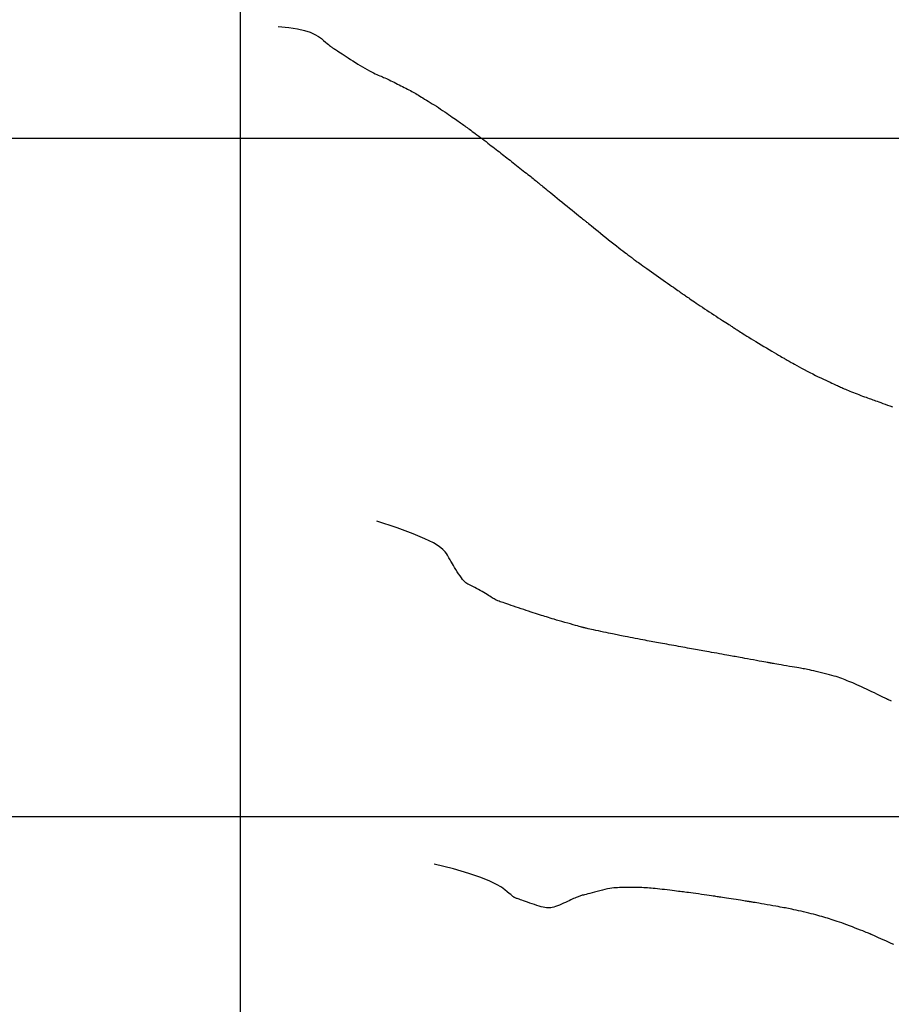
# Model space of a CAD drawing. Header units: millimetres. Extents: x 196436 to 199900, y 8705373 to 8708636.
# Tile 26 of 238: x 197467 to 197596, y 8706072 to 8706217. Entities that reach past the tile are written whole.
import ezdxf

# ---------------------------------------------------------------- set-up
doc = ezdxf.new("R2010")
doc.units = ezdxf.units.MM
doc.header["$LTSCALE"] = 5
for name, color, linetype in [('$CURVAS1', 30, 'Continuous'), ('$CURVAS2', 40, 'Continuous'), ('MALHA', 9, 'Continuous')]:
    doc.layers.add(name, color=color, linetype=linetype)

msp = doc.modelspace()

# ---------------------------------------------------------------- linework, layer by layer
at = {"layer": '$CURVAS1'}
msp.add_polyline3d([(197505.605, 8706216.447, 705), (197507.144, 8706216.332, 705), (197508.424, 8706216.144, 705), (197509.472, 8706215.899, 705), (197510.32, 8706215.614, 705), (197510.996, 8706215.306, 705), (197511.531, 8706214.992, 705), (197511.952, 8706214.689, 705), (197512.291, 8706214.414, 705), (197512.573, 8706214.18, 705), (197512.808, 8706213.984, 705), (197513.003, 8706213.823, 705), (197513.165, 8706213.691, 705), (197513.301, 8706213.583, 705), (197513.416, 8706213.493, 705), (197513.519, 8706213.416, 705), (197513.616, 8706213.347, 705), (197513.713, 8706213.281, 705), (197513.815, 8706213.215, 705), (197513.926, 8706213.144, 705), (197514.05, 8706213.066, 705), (197514.191, 8706212.976, 705), (197514.354, 8706212.873, 705), (197514.543, 8706212.751, 705), (197514.762, 8706212.609, 705), (197515.013, 8706212.443, 705), (197515.294, 8706212.256, 705), (197515.6, 8706212.053, 705), (197515.926, 8706211.837, 705), (197516.267, 8706211.613, 705), (197516.619, 8706211.385, 705), (197516.977, 8706211.156, 705), (197517.337, 8706210.93, 705), (197517.693, 8706210.713, 705), (197518.044, 8706210.504, 705), (197518.386, 8706210.305, 705), (197518.718, 8706210.118, 705), (197519.036, 8706209.943, 705), (197519.338, 8706209.782, 705), (197519.622, 8706209.636, 705), (197519.886, 8706209.507, 705), (197520.127, 8706209.394, 705), (197520.349, 8706209.296, 705), (197520.557, 8706209.207, 705), (197520.755, 8706209.126, 705), (197520.948, 8706209.049, 705), (197521.139, 8706208.971, 705), (197521.334, 8706208.889, 705), (197521.536, 8706208.801, 705), (197521.75, 8706208.703, 705), (197521.974, 8706208.596, 705), (197522.207, 8706208.482, 705), (197522.447, 8706208.362, 705), (197522.692, 8706208.238, 705), (197522.94, 8706208.111, 705), (197523.19, 8706207.983, 705), (197523.44, 8706207.856, 705), (197523.689, 8706207.731, 705), (197523.934, 8706207.608, 705), (197524.176, 8706207.487, 705), (197524.413, 8706207.368, 705), (197524.645, 8706207.251, 705), (197524.871, 8706207.135, 705), (197525.089, 8706207.021, 705), (197525.299, 8706206.908, 705), (197525.5, 8706206.796, 705), (197525.696, 8706206.683, 705), (197525.889, 8706206.57, 705), (197526.083, 8706206.453, 705), (197526.282, 8706206.332, 705), (197526.487, 8706206.206, 705), (197526.704, 8706206.072, 705), (197526.935, 8706205.93, 705), (197527.182, 8706205.779, 705), (197527.445, 8706205.618, 705), (197527.721, 8706205.449, 705), (197528.008, 8706205.273, 705), (197528.304, 8706205.089, 705), (197528.606, 8706204.899, 705), (197528.913, 8706204.704, 705), (197529.222, 8706204.504, 705), (197529.531, 8706204.3, 705), (197529.837, 8706204.094, 705), (197530.139, 8706203.888, 705), (197530.434, 8706203.685, 705), (197530.719, 8706203.488, 705), (197530.991, 8706203.298, 705), (197531.249, 8706203.117, 705), (197531.49, 8706202.949, 705), (197531.713, 8706202.794, 705), (197531.918, 8706202.652, 705), (197532.109, 8706202.519, 705), (197532.288, 8706202.395, 705), (197532.458, 8706202.277, 705), (197532.622, 8706202.162, 705), (197532.782, 8706202.049, 705), (197532.94, 8706201.936, 705), (197533.1, 8706201.82, 705), (197533.263, 8706201.701, 705), (197533.432, 8706201.577, 705), (197533.607, 8706201.447, 705), (197533.79, 8706201.311, 705), (197533.984, 8706201.166, 705), (197534.19, 8706201.013, 705), (197534.411, 8706200.849, 705), (197534.646, 8706200.675, 705), (197534.894, 8706200.491, 705), (197535.152, 8706200.3, 705), (197535.417, 8706200.103, 705), (197535.687, 8706199.902, 705), (197535.959, 8706199.699, 705), (197536.229, 8706199.496, 705), (197536.496, 8706199.294, 705), (197536.756, 8706199.096, 705), (197537.01, 8706198.901, 705), (197537.257, 8706198.709, 705), (197537.5, 8706198.52, 705), (197537.738, 8706198.335, 705), (197537.971, 8706198.152, 705), (197538.201, 8706197.973, 705), (197538.427, 8706197.796, 705), (197538.65, 8706197.622, 705), (197538.872, 8706197.45, 705), (197539.093, 8706197.278, 705), (197539.316, 8706197.106, 705), (197539.54, 8706196.932, 705), (197539.767, 8706196.755, 705), (197539.999, 8706196.573, 705), (197540.237, 8706196.387, 705), (197540.481, 8706196.195, 705), (197540.73, 8706195.998, 705), (197540.981, 8706195.799, 705), (197541.233, 8706195.599, 705), (197541.482, 8706195.401, 705), (197541.726, 8706195.206, 705), (197541.964, 8706195.016, 705), (197542.192, 8706194.834, 705), (197542.41, 8706194.66, 705), (197542.616, 8706194.495, 705), (197542.813, 8706194.338, 705), (197543.001, 8706194.188, 705), (197543.179, 8706194.044, 705), (197543.351, 8706193.907, 705), (197543.514, 8706193.775, 705), (197543.672, 8706193.648, 705), (197543.824, 8706193.525, 705), (197543.974, 8706193.403, 705), (197544.125, 8706193.28, 705), (197544.282, 8706193.153, 705), (197544.447, 8706193.019, 705), (197544.623, 8706192.875, 705), (197544.816, 8706192.718, 705), (197545.027, 8706192.546, 705), (197545.26, 8706192.357, 705), (197545.515, 8706192.151, 705), (197545.79, 8706191.929, 705), (197546.084, 8706191.691, 705), (197546.396, 8706191.439, 705), (197546.725, 8706191.172, 705), (197547.07, 8706190.893, 705), (197547.429, 8706190.602, 705), (197547.8, 8706190.301, 705), (197548.176, 8706189.995, 705), (197548.551, 8706189.691, 705), (197548.915, 8706189.395, 705), (197549.261, 8706189.113, 705), (197549.581, 8706188.852, 705), (197549.868, 8706188.618, 705), (197550.113, 8706188.419, 705), (197550.311, 8706188.257, 705), (197550.466, 8706188.131, 705), (197550.584, 8706188.034, 705), (197550.67, 8706187.964, 705), (197550.732, 8706187.913, 705), (197550.774, 8706187.879, 705), (197550.803, 8706187.854, 705), (197550.826, 8706187.836, 705), (197550.847, 8706187.818, 705), (197550.875, 8706187.795, 705), (197550.914, 8706187.763, 705), (197550.972, 8706187.715, 705), (197551.055, 8706187.648, 705), (197551.17, 8706187.554, 705), (197551.323, 8706187.43, 705), (197551.521, 8706187.27, 705), (197551.767, 8706187.07, 705), (197552.058, 8706186.836, 705), (197552.384, 8706186.572, 705), (197552.74, 8706186.285, 705), (197553.118, 8706185.981, 705), (197553.51, 8706185.667, 705), (197553.908, 8706185.348, 705), (197554.307, 8706185.031, 705), (197554.698, 8706184.721, 705), (197555.077, 8706184.422, 705), (197555.442, 8706184.135, 705), (197555.788, 8706183.864, 705), (197556.112, 8706183.611, 705), (197556.41, 8706183.379, 705), (197556.68, 8706183.17, 705), (197556.916, 8706182.987, 705), (197557.118, 8706182.832, 705), (197557.288, 8706182.701, 705), (197557.433, 8706182.59, 705), (197557.556, 8706182.497, 705), (197557.664, 8706182.416, 705), (197557.761, 8706182.344, 705), (197557.852, 8706182.277, 705), (197557.943, 8706182.211, 705), (197558.038, 8706182.142, 705), (197558.141, 8706182.069, 705), (197558.256, 8706181.987, 705), (197558.385, 8706181.895, 705), (197558.532, 8706181.79, 705), (197558.701, 8706181.671, 705), (197558.895, 8706181.533, 705), (197559.116, 8706181.376, 705), (197559.368, 8706181.196, 705), (197559.647, 8706180.998, 705), (197559.949, 8706180.783, 705), (197560.269, 8706180.555, 705), (197560.604, 8706180.317, 705), (197560.948, 8706180.073, 705), (197561.299, 8706179.824, 705), (197561.65, 8706179.576, 705), (197561.999, 8706179.33, 705), (197562.342, 8706179.088, 705), (197562.675, 8706178.854, 705), (197562.997, 8706178.628, 705), (197563.304, 8706178.413, 705), (197563.593, 8706178.21, 705), (197563.861, 8706178.022, 705), (197564.105, 8706177.851, 705), (197564.323, 8706177.698, 705), (197564.518, 8706177.56, 705), (197564.693, 8706177.437, 705), (197564.852, 8706177.325, 705), (197564.997, 8706177.223, 705), (197565.133, 8706177.127, 705), (197565.264, 8706177.036, 705), (197565.391, 8706176.946, 705), (197565.52, 8706176.857, 705), (197565.653, 8706176.765, 705), (197565.793, 8706176.668, 705), (197565.943, 8706176.565, 705), (197566.106, 8706176.454, 705), (197566.286, 8706176.331, 705), (197566.485, 8706176.196, 705), (197566.706, 8706176.047, 705), (197566.952, 8706175.881, 705), (197567.22, 8706175.7, 705), (197567.507, 8706175.507, 705), (197567.812, 8706175.304, 705), (197568.129, 8706175.091, 705), (197568.458, 8706174.873, 705), (197568.794, 8706174.65, 705), (197569.135, 8706174.425, 705), (197569.477, 8706174.2, 705), (197569.817, 8706173.977, 705), (197570.152, 8706173.758, 705), (197570.477, 8706173.547, 705), (197570.789, 8706173.344, 705), (197571.084, 8706173.152, 705), (197571.357, 8706172.974, 705), (197571.607, 8706172.812, 705), (197571.829, 8706172.667, 705), (197572.026, 8706172.539, 705), (197572.201, 8706172.423, 705), (197572.359, 8706172.32, 705), (197572.502, 8706172.226, 705), (197572.634, 8706172.139, 705), (197572.759, 8706172.057, 705), (197572.88, 8706171.978, 705), (197573, 8706171.899, 705), (197573.124, 8706171.819, 705), (197573.254, 8706171.735, 705), (197573.396, 8706171.645, 705), (197573.552, 8706171.545, 705), (197573.727, 8706171.435, 705), (197573.925, 8706171.311, 705), (197574.149, 8706171.171, 705), (197574.401, 8706171.014, 705), (197574.682, 8706170.84, 705), (197574.986, 8706170.652, 705), (197575.313, 8706170.451, 705), (197575.66, 8706170.239, 705), (197576.023, 8706170.017, 705), (197576.401, 8706169.789, 705), (197576.79, 8706169.554, 705), (197577.186, 8706169.317, 705), (197577.585, 8706169.079, 705), (197577.979, 8706168.846, 705), (197578.361, 8706168.62, 705), (197578.723, 8706168.406, 705), (197579.06, 8706168.208, 705), (197579.363, 8706168.03, 705), (197579.627, 8706167.875, 705), (197579.846, 8706167.746, 705), (197580.024, 8706167.641, 705), (197580.166, 8706167.557, 705), (197580.278, 8706167.49, 705), (197580.367, 8706167.438, 705), (197580.437, 8706167.396, 705), (197580.494, 8706167.362, 705), (197580.545, 8706167.333, 705), (197580.594, 8706167.304, 705), (197580.649, 8706167.273, 705), (197580.716, 8706167.236, 705), (197580.8, 8706167.189, 705), (197580.909, 8706167.129, 705), (197581.049, 8706167.051, 705), (197581.226, 8706166.953, 705), (197581.447, 8706166.832, 705), (197581.716, 8706166.683, 705), (197582.027, 8706166.512, 705), (197582.375, 8706166.321, 705), (197582.751, 8706166.117, 705), (197583.148, 8706165.904, 705), (197583.559, 8706165.685, 705), (197583.978, 8706165.467, 705), (197584.396, 8706165.252, 705), (197584.808, 8706165.046, 705), (197585.209, 8706164.85, 705), (197585.597, 8706164.664, 705), (197585.967, 8706164.489, 705), (197586.317, 8706164.325, 705), (197586.644, 8706164.174, 705), (197586.944, 8706164.036, 705), (197587.214, 8706163.912, 705), (197587.452, 8706163.801, 705), (197587.663, 8706163.702, 705), (197587.851, 8706163.614, 705), (197588.024, 8706163.532, 705), (197588.185, 8706163.456, 705), (197588.342, 8706163.383, 705), (197588.5, 8706163.31, 705), (197588.663, 8706163.235, 705), (197588.838, 8706163.157, 705), (197589.024, 8706163.075, 705), (197589.223, 8706162.989, 705), (197589.433, 8706162.9, 705), (197589.654, 8706162.808, 705), (197589.887, 8706162.712, 705), (197590.132, 8706162.614, 705), (197590.388, 8706162.513, 705), (197590.654, 8706162.41, 705), (197590.928, 8706162.305, 705), (197591.205, 8706162.201, 705), (197591.48, 8706162.099, 705), (197591.751, 8706161.999, 705), (197592.012, 8706161.904, 705), (197592.259, 8706161.814, 705), (197592.489, 8706161.731, 705), (197592.7, 8706161.655, 705), (197592.895, 8706161.585, 705), (197593.082, 8706161.518, 705), (197593.269, 8706161.452, 705), (197593.46, 8706161.383, 705), (197593.664, 8706161.309, 705), (197593.887, 8706161.228, 705), (197594.136, 8706161.137, 705), (197594.416, 8706161.034, 705), (197594.724, 8706160.921, 705), (197595.056, 8706160.798, 705), (197595.406, 8706160.668, 705), (197595.771, 8706160.534, 705), (197596.146, 8706160.396, 705)], dxfattribs=at)
at = {"layer": '$CURVAS2'}
for points in [[(197595.995, 8706117.022, 706), (197595.816, 8706117.106, 706), (197595.678, 8706117.171, 706), (197595.573, 8706117.221, 706), (197595.494, 8706117.259, 706), (197595.435, 8706117.288, 706), (197595.388, 8706117.311, 706), (197595.345, 8706117.332, 706), (197595.3, 8706117.354, 706), (197595.246, 8706117.38, 706), (197595.178, 8706117.412, 706), (197595.09, 8706117.454, 706), (197594.976, 8706117.509, 706), (197594.83, 8706117.579, 706), (197594.646, 8706117.667, 706), (197594.418, 8706117.778, 706), (197594.143, 8706117.911, 706), (197593.827, 8706118.063, 706), (197593.48, 8706118.231, 706), (197593.11, 8706118.409, 706), (197592.726, 8706118.593, 706), (197592.338, 8706118.777, 706), (197591.954, 8706118.957, 706), (197591.583, 8706119.129, 706), (197591.232, 8706119.289, 706), (197590.901, 8706119.436, 706), (197590.588, 8706119.573, 706), (197590.289, 8706119.701, 706), (197590.003, 8706119.821, 706), (197589.727, 8706119.934, 706), (197589.458, 8706120.041, 706), (197589.195, 8706120.145, 706), (197588.934, 8706120.245, 706), (197588.672, 8706120.344, 706), (197588.405, 8706120.441, 706), (197588.129, 8706120.536, 706), (197587.842, 8706120.632, 706), (197587.538, 8706120.727, 706), (197587.214, 8706120.824, 706), (197586.867, 8706120.921, 706), (197586.494, 8706121.02, 706), (197586.104, 8706121.119, 706), (197585.704, 8706121.216, 706), (197585.305, 8706121.311, 706), (197584.916, 8706121.401, 706), (197584.545, 8706121.484, 706), (197584.203, 8706121.559, 706), (197583.898, 8706121.624, 706), (197583.637, 8706121.679, 706), (197583.409, 8706121.725, 706), (197583.204, 8706121.765, 706), (197583.008, 8706121.802, 706), (197582.808, 8706121.837, 706), (197582.593, 8706121.874, 706), (197582.349, 8706121.916, 706), (197582.064, 8706121.964, 706), (197581.731, 8706122.021, 706), (197581.358, 8706122.086, 706), (197580.96, 8706122.154, 706), (197580.55, 8706122.225, 706), (197580.143, 8706122.296, 706), (197579.753, 8706122.364, 706), (197579.394, 8706122.427, 706), (197579.079, 8706122.482, 706), (197578.819, 8706122.527, 706), (197578.612, 8706122.563, 706), (197578.45, 8706122.592, 706), (197578.326, 8706122.614, 706), (197578.235, 8706122.63, 706), (197578.169, 8706122.642, 706), (197578.121, 8706122.65, 706), (197578.086, 8706122.656, 706), (197578.056, 8706122.662, 706), (197578.021, 8706122.668, 706), (197577.973, 8706122.677, 706), (197577.903, 8706122.69, 706), (197577.801, 8706122.708, 706), (197577.657, 8706122.734, 706), (197577.463, 8706122.769, 706), (197577.209, 8706122.815, 706), (197576.89, 8706122.873, 706), (197576.518, 8706122.94, 706), (197576.107, 8706123.015, 706), (197575.674, 8706123.093, 706), (197575.234, 8706123.173, 706), (197574.802, 8706123.251, 706), (197574.395, 8706123.325, 706), (197574.027, 8706123.392, 706), (197573.71, 8706123.45, 706), (197573.436, 8706123.5, 706), (197573.193, 8706123.545, 706), (197572.969, 8706123.586, 706), (197572.752, 8706123.625, 706), (197572.53, 8706123.666, 706), (197572.291, 8706123.709, 706), (197572.022, 8706123.758, 706), (197571.716, 8706123.812, 706), (197571.377, 8706123.873, 706), (197571.014, 8706123.937, 706), (197570.635, 8706124.005, 706), (197570.249, 8706124.074, 706), (197569.865, 8706124.142, 706), (197569.491, 8706124.209, 706), (197569.136, 8706124.273, 706), (197568.807, 8706124.333, 706), (197568.5, 8706124.39, 706), (197568.21, 8706124.443, 706), (197567.932, 8706124.494, 706), (197567.66, 8706124.544, 706), (197567.391, 8706124.594, 706), (197567.118, 8706124.644, 706), (197566.837, 8706124.694, 706), (197566.544, 8706124.747, 706), (197566.238, 8706124.801, 706), (197565.922, 8706124.856, 706), (197565.597, 8706124.913, 706), (197565.266, 8706124.972, 706), (197564.929, 8706125.031, 706), (197564.588, 8706125.092, 706), (197564.246, 8706125.154, 706), (197563.903, 8706125.217, 706), (197563.562, 8706125.281, 706), (197563.225, 8706125.344, 706), (197562.892, 8706125.406, 706), (197562.567, 8706125.467, 706), (197562.251, 8706125.527, 706), (197561.945, 8706125.584, 706), (197561.651, 8706125.638, 706), (197561.371, 8706125.689, 706), (197561.099, 8706125.737, 706), (197560.831, 8706125.785, 706), (197560.561, 8706125.833, 706), (197560.284, 8706125.882, 706), (197559.994, 8706125.935, 706), (197559.687, 8706125.991, 706), (197559.356, 8706126.053, 706), (197558.999, 8706126.121, 706), (197558.623, 8706126.194, 706), (197558.236, 8706126.27, 706), (197557.847, 8706126.346, 706), (197557.466, 8706126.421, 706), (197557.101, 8706126.493, 706), (197556.762, 8706126.56, 706), (197556.456, 8706126.619, 706), (197556.191, 8706126.67, 706), (197555.957, 8706126.714, 706), (197555.745, 8706126.755, 706), (197555.542, 8706126.793, 706), (197555.338, 8706126.832, 706), (197555.121, 8706126.875, 706), (197554.88, 8706126.924, 706), (197554.605, 8706126.981, 706), (197554.287, 8706127.048, 706), (197553.936, 8706127.123, 706), (197553.562, 8706127.204, 706), (197553.178, 8706127.287, 706), (197552.796, 8706127.371, 706), (197552.428, 8706127.451, 706), (197552.086, 8706127.527, 706), (197551.781, 8706127.594, 706), (197551.524, 8706127.651, 706), (197551.31, 8706127.699, 706), (197551.136, 8706127.738, 706), (197550.996, 8706127.769, 706), (197550.885, 8706127.795, 706), (197550.797, 8706127.815, 706), (197550.727, 8706127.832, 706), (197550.67, 8706127.846, 706), (197550.62, 8706127.858, 706), (197550.569, 8706127.871, 706), (197550.508, 8706127.888, 706), (197550.427, 8706127.91, 706), (197550.319, 8706127.94, 706), (197550.175, 8706127.981, 706), (197549.985, 8706128.034, 706), (197549.74, 8706128.103, 706), (197549.436, 8706128.187, 706), (197549.083, 8706128.286, 706), (197548.692, 8706128.396, 706), (197548.276, 8706128.513, 706), (197547.85, 8706128.633, 706), (197547.425, 8706128.754, 706), (197547.015, 8706128.872, 706), (197546.632, 8706128.982, 706), (197546.287, 8706129.084, 706), (197545.975, 8706129.177, 706), (197545.689, 8706129.264, 706), (197545.423, 8706129.347, 706), (197545.168, 8706129.427, 706), (197544.918, 8706129.506, 706), (197544.665, 8706129.586, 706), (197544.402, 8706129.67, 706), (197544.124, 8706129.758, 706), (197543.83, 8706129.852, 706), (197543.521, 8706129.95, 706), (197543.198, 8706130.053, 706), (197542.862, 8706130.16, 706), (197542.515, 8706130.273, 706), (197542.156, 8706130.39, 706), (197541.788, 8706130.511, 706), (197541.411, 8706130.637, 706), (197541.031, 8706130.765, 706), (197540.653, 8706130.893, 706), (197540.283, 8706131.02, 706), (197539.926, 8706131.142, 706), (197539.588, 8706131.257, 706), (197539.274, 8706131.364, 706), (197538.99, 8706131.461, 706), (197538.739, 8706131.545, 706), (197538.519, 8706131.619, 706), (197538.325, 8706131.686, 706), (197538.151, 8706131.748, 706), (197537.994, 8706131.808, 706), (197537.849, 8706131.868, 706), (197537.71, 8706131.932, 706), (197537.573, 8706132.002, 706), (197537.434, 8706132.08, 706), (197537.29, 8706132.166, 706), (197537.138, 8706132.262, 706), (197536.976, 8706132.366, 706), (197536.8, 8706132.479, 706), (197536.61, 8706132.602, 706), (197536.402, 8706132.733, 706), (197536.173, 8706132.874, 706), (197535.923, 8706133.023, 706), (197535.657, 8706133.178, 706), (197535.38, 8706133.336, 706), (197535.101, 8706133.491, 706), (197534.824, 8706133.642, 706), (197534.557, 8706133.783, 706), (197534.307, 8706133.913, 706), (197534.079, 8706134.026, 706), (197533.878, 8706134.121, 706), (197533.7, 8706134.205, 706), (197533.539, 8706134.287, 706), (197533.39, 8706134.374, 706), (197533.245, 8706134.476, 706), (197533.099, 8706134.601, 706), (197532.946, 8706134.757, 706), (197532.78, 8706134.953, 706), (197532.596, 8706135.194, 706), (197532.399, 8706135.472, 706), (197532.194, 8706135.775, 706), (197531.988, 8706136.093, 706), (197531.787, 8706136.412, 706), (197531.596, 8706136.723, 706), (197531.422, 8706137.012, 706), (197531.271, 8706137.27, 706), (197531.146, 8706137.487, 706), (197531.041, 8706137.672, 706), (197530.95, 8706137.837, 706), (197530.862, 8706137.993, 706), (197530.771, 8706138.152, 706), (197530.669, 8706138.325, 706), (197530.547, 8706138.524, 706), (197530.398, 8706138.762, 706), (197530.2, 8706139.048, 706), (197529.874, 8706139.398, 706), (197529.33, 8706139.823, 706), (197528.477, 8706140.338, 706), (197527.222, 8706140.955, 706), (197525.476, 8706141.688, 706), (197523.145, 8706142.549, 706), (197520.14, 8706143.553, 706)], [(197596.342, 8706081.135, 707), (197595.949, 8706081.313, 707), (197595.55, 8706081.494, 707), (197595.157, 8706081.672, 707), (197594.777, 8706081.843, 707), (197594.421, 8706082.003, 707), (197594.098, 8706082.149, 707), (197593.818, 8706082.275, 707), (197593.588, 8706082.379, 707), (197593.405, 8706082.462, 707), (197593.262, 8706082.527, 707), (197593.152, 8706082.577, 707), (197593.07, 8706082.615, 707), (197593.009, 8706082.643, 707), (197592.963, 8706082.665, 707), (197592.925, 8706082.682, 707), (197592.889, 8706082.699, 707), (197592.848, 8706082.717, 707), (197592.794, 8706082.74, 707), (197592.719, 8706082.771, 707), (197592.616, 8706082.812, 707), (197592.477, 8706082.868, 707), (197592.295, 8706082.94, 707), (197592.062, 8706083.032, 707), (197591.774, 8706083.146, 707), (197591.437, 8706083.278, 707), (197591.065, 8706083.424, 707), (197590.666, 8706083.579, 707), (197590.252, 8706083.739, 707), (197589.834, 8706083.898, 707), (197589.423, 8706084.053, 707), (197589.03, 8706084.199, 707), (197588.663, 8706084.332, 707), (197588.32, 8706084.452, 707), (197587.999, 8706084.563, 707), (197587.696, 8706084.664, 707), (197587.406, 8706084.759, 707), (197587.126, 8706084.848, 707), (197586.852, 8706084.933, 707), (197586.58, 8706085.016, 707), (197586.308, 8706085.099, 707), (197586.032, 8706085.181, 707), (197585.75, 8706085.264, 707), (197585.46, 8706085.347, 707), (197585.159, 8706085.431, 707), (197584.846, 8706085.515, 707), (197584.517, 8706085.602, 707), (197584.171, 8706085.689, 707), (197583.807, 8706085.778, 707), (197583.43, 8706085.868, 707), (197583.048, 8706085.957, 707), (197582.668, 8706086.044, 707), (197582.296, 8706086.127, 707), (197581.942, 8706086.206, 707), (197581.61, 8706086.278, 707), (197581.31, 8706086.343, 707), (197581.044, 8706086.399, 707), (197580.806, 8706086.449, 707), (197580.582, 8706086.494, 707), (197580.363, 8706086.537, 707), (197580.136, 8706086.58, 707), (197579.891, 8706086.626, 707), (197579.615, 8706086.675, 707), (197579.298, 8706086.731, 707), (197578.932, 8706086.795, 707), (197578.529, 8706086.866, 707), (197578.102, 8706086.94, 707), (197577.668, 8706087.015, 707), (197577.24, 8706087.089, 707), (197576.833, 8706087.159, 707), (197576.463, 8706087.223, 707), (197576.144, 8706087.278, 707), (197575.888, 8706087.322, 707), (197575.687, 8706087.356, 707), (197575.532, 8706087.382, 707), (197575.413, 8706087.402, 707), (197575.32, 8706087.418, 707), (197575.243, 8706087.431, 707), (197575.171, 8706087.442, 707), (197575.094, 8706087.454, 707), (197575.005, 8706087.469, 707), (197574.897, 8706087.486, 707), (197574.77, 8706087.506, 707), (197574.619, 8706087.53, 707), (197574.443, 8706087.558, 707), (197574.237, 8706087.591, 707), (197574, 8706087.628, 707), (197573.728, 8706087.671, 707), (197573.421, 8706087.72, 707), (197573.087, 8706087.773, 707), (197572.737, 8706087.828, 707), (197572.38, 8706087.884, 707), (197572.028, 8706087.939, 707), (197571.69, 8706087.992, 707), (197571.377, 8706088.041, 707), (197571.1, 8706088.084, 707), (197570.866, 8706088.12, 707), (197570.664, 8706088.15, 707), (197570.483, 8706088.177, 707), (197570.31, 8706088.202, 707), (197570.133, 8706088.228, 707), (197569.939, 8706088.255, 707), (197569.714, 8706088.287, 707), (197569.448, 8706088.326, 707), (197569.13, 8706088.371, 707), (197568.77, 8706088.423, 707), (197568.38, 8706088.479, 707), (197567.972, 8706088.538, 707), (197567.559, 8706088.597, 707), (197567.153, 8706088.654, 707), (197566.766, 8706088.709, 707), (197566.412, 8706088.758, 707), (197566.098, 8706088.8, 707), (197565.818, 8706088.837, 707), (197565.564, 8706088.87, 707), (197565.324, 8706088.9, 707), (197565.089, 8706088.929, 707), (197564.849, 8706088.958, 707), (197564.594, 8706088.988, 707), (197564.315, 8706089.022, 707), (197564.004, 8706089.061, 707), (197563.666, 8706089.103, 707), (197563.309, 8706089.147, 707), (197562.94, 8706089.192, 707), (197562.566, 8706089.238, 707), (197562.195, 8706089.282, 707), (197561.836, 8706089.324, 707), (197561.494, 8706089.363, 707), (197561.176, 8706089.398, 707), (197560.878, 8706089.428, 707), (197560.594, 8706089.454, 707), (197560.318, 8706089.477, 707), (197560.046, 8706089.496, 707), (197559.77, 8706089.512, 707), (197559.485, 8706089.525, 707), (197559.185, 8706089.535, 707), (197558.867, 8706089.543, 707), (197558.534, 8706089.548, 707), (197558.19, 8706089.552, 707), (197557.841, 8706089.554, 707), (197557.492, 8706089.554, 707), (197557.148, 8706089.554, 707), (197556.813, 8706089.552, 707), (197556.494, 8706089.549, 707), (197556.193, 8706089.546, 707), (197555.905, 8706089.539, 707), (197555.625, 8706089.529, 707), (197555.347, 8706089.512, 707), (197555.063, 8706089.487, 707), (197554.77, 8706089.452, 707), (197554.459, 8706089.405, 707), (197554.124, 8706089.345, 707), (197553.764, 8706089.269, 707), (197553.383, 8706089.181, 707), (197552.992, 8706089.085, 707), (197552.601, 8706088.985, 707), (197552.219, 8706088.883, 707), (197551.856, 8706088.785, 707), (197551.521, 8706088.694, 707), (197551.223, 8706088.613, 707), (197550.971, 8706088.545, 707), (197550.759, 8706088.488, 707), (197550.58, 8706088.441, 707), (197550.427, 8706088.4, 707), (197550.293, 8706088.362, 707), (197550.17, 8706088.326, 707), (197550.052, 8706088.287, 707), (197549.931, 8706088.244, 707), (197549.801, 8706088.194, 707), (197549.659, 8706088.136, 707), (197549.504, 8706088.071, 707), (197549.335, 8706087.996, 707), (197549.15, 8706087.913, 707), (197548.947, 8706087.821, 707), (197548.725, 8706087.718, 707), (197548.482, 8706087.605, 707), (197548.219, 8706087.482, 707), (197547.939, 8706087.353, 707), (197547.648, 8706087.221, 707), (197547.352, 8706087.09, 707), (197547.057, 8706086.965, 707), (197546.768, 8706086.849, 707), (197546.491, 8706086.748, 707), (197546.231, 8706086.664, 707), (197545.993, 8706086.601, 707), (197545.77, 8706086.559, 707), (197545.557, 8706086.538, 707), (197545.345, 8706086.537, 707), (197545.128, 8706086.556, 707), (197544.899, 8706086.594, 707), (197544.651, 8706086.65, 707), (197544.376, 8706086.724, 707), (197544.07, 8706086.814, 707), (197543.74, 8706086.918, 707), (197543.394, 8706087.031, 707), (197543.043, 8706087.149, 707), (197542.694, 8706087.269, 707), (197542.357, 8706087.386, 707), (197542.042, 8706087.496, 707), (197541.758, 8706087.595, 707), (197541.51, 8706087.681, 707), (197541.299, 8706087.753, 707), (197541.118, 8706087.815, 707), (197540.966, 8706087.867, 707), (197540.836, 8706087.912, 707), (197540.726, 8706087.952, 707), (197540.632, 8706087.989, 707), (197540.548, 8706088.024, 707), (197540.471, 8706088.06, 707), (197540.392, 8706088.103, 707), (197540.301, 8706088.161, 707), (197540.191, 8706088.242, 707), (197540.05, 8706088.352, 707), (197539.871, 8706088.499, 707), (197539.644, 8706088.69, 707), (197539.359, 8706088.932, 707), (197538.998, 8706089.232, 707), (197538.499, 8706089.591, 707), (197537.79, 8706090.009, 707), (197536.798, 8706090.487, 707), (197535.453, 8706091.025, 707), (197533.682, 8706091.624, 707), (197531.414, 8706092.284, 707), (197528.576, 8706093.005, 707)]]:
    msp.add_polyline3d(points, dxfattribs=at)
at = {"layer": 'MALHA'}
for p, q in [((197500, 8708635.599), (197500, 8705384.785)), ((197500, 8708635.599), (197500, 8705384.785)), ((196441.61, 8706200), (199000, 8706200)), ((196441.61, 8706200), (199000, 8706200)), ((196441.61, 8706100), (199000, 8706100)), ((196441.61, 8706100), (199000, 8706100))]:
    msp.add_line(p, q, dxfattribs=at)

doc.saveas('drawing.dxf')
